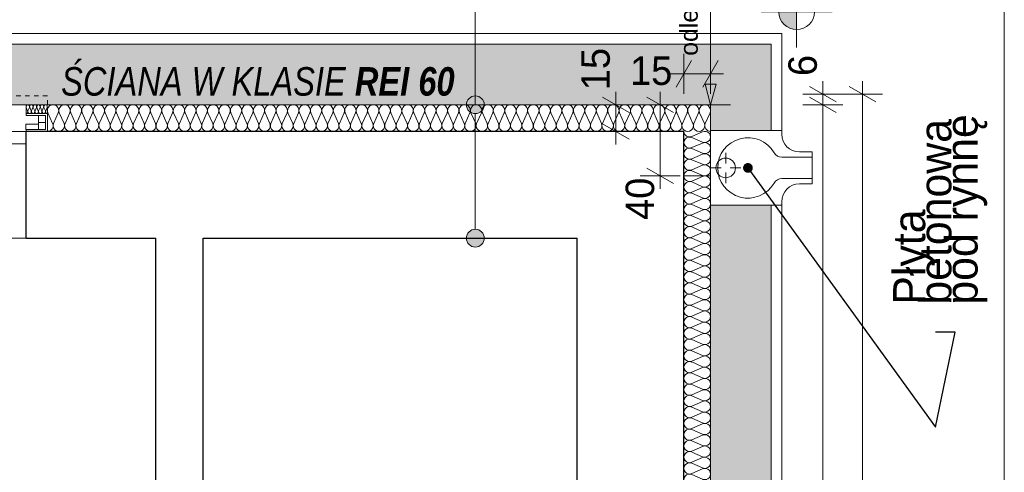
# Model space of a CAD drawing. Extents: x -547885 to -186295, y -25370 to 156194.
# Tile 183 of 256: x -475754 to -470223, y 43021 to 45566. Entities that reach past the tile are written whole.
import ezdxf

# ---------------------------------------------------------------- set-up
doc = ezdxf.new("R2010")
doc.units = 0
doc.header["$MEASUREMENT"] = 0
doc.linetypes.add('Hidden Line', pattern=[50, 25, -25])
for name, color, linetype in [('Arch ocieplenie', 7, 'Continuous'), ('Arch opisy', 7, 'Continuous'), ('INWENT RZĘDNE', 7, 'Continuous'), ('INWENT WYMIARY', 7, 'Continuous')]:
    doc.layers.add(name, color=color, linetype=linetype)
for name, color, linetype, lineweight, true_color in [('Arch ocieplenie_Nr_Pióra__44', 7, 'Continuous', 9, 0x029e21), ('Arch ocieplenie_Nr_Pióra__9', 7, 'Continuous', 9, 0x3dad99), ('Arch okna_Nr_Pióra__82', 7, 'Continuous', 20, 0xaaaaaa), ('Arch teren_Nr_Pióra__9', 7, 'Continuous', 9, 0x3dad99), ('Arch wykończenie_Nr_Pióra__3', 7, 'Continuous', 18, 0xff6600)]:
    doc.layers.add(name, color=color, linetype=linetype, lineweight=lineweight, true_color=true_color)
for name, color, linetype, lineweight in [('Arch opisy_Nr_Pióra__21', 7, 'Continuous', 9), ('ARCH TABELA_Nr_Pióra__21', 7, 'Continuous', 9), ('Arch teren_Nr_Pióra__5', 7, 'Continuous', 13), ('Arch wyposarzenie_Nr_Pióra__10', 134, 'Continuous', 18), ('INWENT DACH_Nr_Pióra__21', 7, 'Continuous', 9), ('INWENT RZĘDNE_Nr_Pióra__21', 7, 'Continuous', 9), ('INWENT WYMIARY_Nr_Pióra__21', 7, 'Continuous', 9), ('INWENT. OKNA_Nr_Pióra__5', 7, 'Continuous', 13), ('INWENT.ŚCIANY_Nr_Pióra__1', 7, 'Continuous', 25), ('INWENT.ŚCIANY_Nr_Pióra__21', 7, 'Continuous', 9)]:
    doc.layers.add(name, color=color, linetype=linetype, lineweight=lineweight)
doc.styles.add('GENERATED_STYLE_2', font='txt')
doc.styles.add('GENERATED_STYLE_3', font='arial.ttf')
doc.styles.add('GENERATED_STYLE_4', font='txt')
doc.styles.add('GENERATED_STYLE_5', font='txt')
doc.dimstyles.new('GENERATED_STYLE__1', dxfattribs={"dimtxt": 100, "dimasz": 114, "dimexe": 0.18, "dimexo": 0, "dimgap": 0.09, "dimtad": 1, "dimdec": 0, "dimlfac": 0.1, "dimzin": 0, "dimdsep": 46, "dimtxsty": 'GENERATED_STYLE_3', "dimblk": 'ARROWHEAD_5', "dimblk1": 'ARROWHEAD_5', "dimblk2": 'ARROWHEAD_5', "dimcen": 0.09, "dimclrd": 7, "dimclre": 7, "dimclrt": 7, "dimazin": 0, "dimtfac": 1, "dimtdec": 4, "dimtmove": 2, "dimatfit": 3, "dimfxl": 0, "dimtolj": 1, "dimtzin": 0, "dimarcsym": 0})
doc.dimstyles.new('GENERATED_STYLE__13', dxfattribs={"dimtxt": 0.18, "dimasz": 109.44, "dimexe": 0.18, "dimexo": 0.0625, "dimgap": 0.09, "dimtad": 0, "dimtih": 1, "dimtoh": 1, "dimdec": 4, "dimzin": 0, "dimdsep": 46, "dimcen": 0.09, "dimadec": 0, "dimazin": 0, "dimtfac": 1, "dimtdec": 4, "dimtmove": 0, "dimatfit": 3, "dimldrblk": 'ARROWHEAD_11', "dimfxl": 0, "dimtolj": 1, "dimtzin": 0, "dimarcsym": 0})
doc.dimstyles.new('GENERATED_STYLE__5', dxfattribs={"dimtxt": 160.000002, "dimasz": 114, "dimexe": 0.18, "dimexo": 0, "dimgap": 0.09, "dimtad": 1, "dimtih": 1, "dimtoh": 1, "dimdec": 0, "dimlfac": 0.1, "dimzin": 0, "dimdsep": 46, "dimtxsty": 'GENERATED_STYLE_2', "dimblk": 'ARROWHEAD_2', "dimblk1": 'ARROWHEAD_2', "dimblk2": 'ARROWHEAD_2', "dimcen": 0.09, "dimclrd": 7, "dimclre": 7, "dimclrt": 7, "dimazin": 0, "dimtfac": 1, "dimtdec": 4, "dimtmove": 0, "dimatfit": 3, "dimfxl": 0, "dimtolj": 1, "dimtzin": 0, "dimarcsym": 0})
doc.dimstyles.new('GENERATED_STYLE__6', dxfattribs={"dimtxt": 160.000002, "dimasz": 114, "dimexe": 0.18, "dimexo": 0, "dimgap": 0.09, "dimtad": 1, "dimdec": 0, "dimlfac": 0.1, "dimzin": 0, "dimdsep": 46, "dimtxsty": 'GENERATED_STYLE_2', "dimblk": 'ARROWHEAD_2', "dimblk1": 'ARROWHEAD_2', "dimblk2": 'ARROWHEAD_2', "dimcen": 0.09, "dimclrd": 7, "dimclre": 7, "dimclrt": 7, "dimazin": 0, "dimtfac": 1, "dimtdec": 4, "dimtmove": 2, "dimatfit": 3, "dimfxl": 0, "dimtolj": 1, "dimtzin": 0, "dimarcsym": 0})
doc.dimstyles.new('GENERATED_STYLE__7', dxfattribs={"dimtxt": 160.000002, "dimasz": 114, "dimexe": 0.18, "dimexo": 0, "dimgap": 0.09, "dimtad": 1, "dimdec": 0, "dimlfac": 0.1, "dimzin": 0, "dimdsep": 46, "dimtxsty": 'GENERATED_STYLE_2', "dimblk": 'ARROWHEAD_2', "dimblk1": 'ARROWHEAD_2', "dimblk2": 'ARROWHEAD_2', "dimcen": 0.09, "dimclrd": 7, "dimclre": 7, "dimclrt": 7, "dimazin": 0, "dimtfac": 1, "dimtdec": 4, "dimtmove": 0, "dimatfit": 3, "dimfxl": 0, "dimtolj": 1, "dimtzin": 0, "dimarcsym": 0})
doc.dimstyles.new('GENERATED_STYLE__9', dxfattribs={"dimtxt": 160.000002, "dimasz": 114, "dimexe": 0.18, "dimexo": 0, "dimgap": 0.09, "dimtad": 1, "dimtih": 1, "dimtoh": 1, "dimdec": 0, "dimlfac": 0.1, "dimzin": 0, "dimdsep": 46, "dimtxsty": 'GENERATED_STYLE_2', "dimblk": 'ARROWHEAD_2', "dimblk1": 'ARROWHEAD_2', "dimblk2": 'ARROWHEAD_2', "dimcen": 0.09, "dimclrd": 7, "dimclre": 7, "dimclrt": 7, "dimazin": 0, "dimtfac": 1, "dimtdec": 4, "dimtmove": 2, "dimatfit": 3, "dimfxl": 0, "dimtolj": 1, "dimtzin": 0, "dimarcsym": 0})
pattern_1 = [(45, (0, 350), (-111.36932, 111.36932), [0, -105, 0, -157.5]), (110, (350, 350), (148.00159, 53.868173), [0, -77, 0, -133])]

# ---------------------------------------------------------------- blocks, each defined once
blk = doc.blocks.new('Izolacja cieplna 14_54', base_point=(-475598.3, 44937.6))
at = {"layer": 'Arch ocieplenie_Nr_Pióra__44', "linetype": 'Continuous'}
for p, q in [((-475595.6, 45042.9), (-475568.9, 44982.3)), ((-475563.5, 44982.3), (-475536.8, 45042.9)), ((-475531.4, 45042.9), (-475504.7, 44982.3)), ((-475499.3, 44982.3), (-475472.6, 45042.9)), ((-475467.2, 45042.9), (-475440.5, 44982.3)), ((-475435.1, 44982.3), (-475408.4, 45042.9)), ((-475403, 45042.9), (-475376.2, 44982.3)), ((-475370.8, 44982.3), (-475344.1, 45042.9)), ((-475338.7, 45042.9), (-475312, 44982.3)), ((-475306.6, 44982.3), (-475279.9, 45042.9)), ((-475274.5, 45042.9), (-475247.8, 44982.3)), ((-475242.4, 44982.3), (-475215.7, 45042.9)), ((-475210.3, 45042.9), (-475183.6, 44982.3)), ((-475178.2, 44982.3), (-475151.5, 45042.9)), ((-475146.1, 45042.9), (-475119.3, 44982.3)), ((-475113.9, 44982.3), (-475087.2, 45042.9)), ((-475081.8, 45042.9), (-475055.1, 44982.3)), ((-475049.7, 44982.3), (-475023, 45042.9)), ((-475017.6, 45042.9), (-474990.9, 44982.3)), ((-474985.5, 44982.3), (-474958.8, 45042.9)), ((-474953.4, 45042.9), (-474926.7, 44982.3)), ((-474921.3, 44982.3), (-474894.6, 45042.9)), ((-474889.2, 45042.9), (-474862.4, 44982.3)), ((-474857.1, 44982.3), (-474830.3, 45042.9)), ((-474824.9, 45042.9), (-474798.2, 44982.3)), ((-474792.8, 44982.3), (-474766.1, 45042.9)), ((-474760.7, 45042.9), (-474734, 44982.3)), ((-474728.6, 44982.3), (-474701.9, 45042.9)), ((-474696.5, 45042.9), (-474669.8, 44982.3)), ((-474664.4, 44982.3), (-474637.7, 45042.9)), ((-474632.3, 45042.9), (-474605.5, 44982.3)), ((-474600.2, 44982.3), (-474573.4, 45042.9)), ((-474568, 45042.9), (-474541.3, 44982.3)), ((-474535.9, 44982.3), (-474509.2, 45042.9)), ((-474503.8, 45042.9), (-474477.1, 44982.3)), ((-474471.7, 44982.3), (-474445, 45042.9)), ((-474439.6, 45042.9), (-474412.9, 44982.3)), ((-474407.5, 44982.3), (-474380.8, 45042.9)), ((-474375.4, 45042.9), (-474348.7, 44982.3)), ((-474343.3, 44982.3), (-474316.5, 45042.9)), ((-474311.1, 45042.9), (-474284.4, 44982.3)), ((-474279, 44982.3), (-474252.3, 45042.9)), ((-474246.9, 45042.9), (-474220.2, 44982.3)), ((-474214.8, 44982.3), (-474188.1, 45042.9)), ((-474182.7, 45042.9), (-474156, 44982.3)), ((-474150.6, 44982.3), (-474123.9, 45042.9)), ((-474118.5, 45042.9), (-474091.8, 44982.3)), ((-474086.4, 44982.3), (-474059.6, 45042.9)), ((-474054.2, 45042.9), (-474027.5, 44982.3)), ((-474022.1, 44982.3), (-473995.4, 45042.9)), ((-473990, 45042.9), (-473963.3, 44982.3)), ((-473957.9, 44982.3), (-473931.2, 45042.9)), ((-473925.8, 45042.9), (-473899.1, 44982.3)), ((-473893.7, 44982.3), (-473867, 45042.9)), ((-473861.6, 45042.9), (-473834.9, 44982.3)), ((-473829.5, 44982.3), (-473802.7, 45042.9)), ((-473797.4, 45042.9), (-473770.6, 44982.3)), ((-473765.2, 44982.3), (-473738.5, 45042.9)), ((-473733.1, 45042.9), (-473706.4, 44982.3)), ((-473701, 44982.3), (-473674.3, 45042.9)), ((-473668.9, 45042.9), (-473642.2, 44982.3)), ((-473636.8, 44982.3), (-473610.1, 45042.9)), ((-473604.7, 45042.9), (-473578, 44982.3)), ((-473572.6, 44982.3), (-473545.9, 45042.9)), ((-473540.5, 45042.9), (-473513.7, 44982.3)), ((-473508.3, 44982.3), (-473481.6, 45042.9)), ((-473476.2, 45042.9), (-473449.5, 44982.3)), ((-473444.1, 44982.3), (-473417.4, 45042.9)), ((-473412, 45042.9), (-473385.3, 44982.3)), ((-473379.9, 44982.3), (-473353.2, 45042.9)), ((-473347.8, 45042.9), (-473321.1, 44982.3)), ((-473315.7, 44982.3), (-473289, 45042.9)), ((-473283.6, 45042.9), (-473256.8, 44982.3)), ((-473251.4, 44982.3), (-473224.7, 45042.9)), ((-473219.3, 45042.9), (-473192.6, 44982.3)), ((-473187.2, 44982.3), (-473160.5, 45042.9)), ((-473155.1, 45042.9), (-473128.4, 44982.3)), ((-473123, 44982.3), (-473096.3, 45042.9)), ((-473090.9, 45042.9), (-473064.2, 44982.3)), ((-473058.8, 44982.3), (-473032.1, 45042.9)), ((-473026.7, 45042.9), (-472999.9, 44982.3)), ((-472994.6, 44982.3), (-472967.8, 45042.9)), ((-472962.4, 45042.9), (-472935.7, 44982.3)), ((-472930.3, 44982.3), (-472903.6, 45042.9)), ((-472898.2, 45042.9), (-472871.5, 44982.3)), ((-472866.1, 44982.3), (-472839.4, 45042.9)), ((-472834, 45042.9), (-472807.3, 44982.3)), ((-472801.9, 44982.3), (-472775.2, 45042.9)), ((-472769.8, 45042.9), (-472743, 44982.3)), ((-472737.7, 44982.3), (-472710.9, 45042.9)), ((-472705.5, 45042.9), (-472678.8, 44982.3)), ((-472673.4, 44982.3), (-472646.7, 45042.9)), ((-472641.3, 45042.9), (-472614.6, 44982.3)), ((-472609.2, 44982.3), (-472582.5, 45042.9)), ((-472577.1, 45042.9), (-472550.4, 44982.3)), ((-472545, 44982.3), (-472518.3, 45042.9)), ((-472512.9, 45042.9), (-472486.2, 44982.3)), ((-472480.8, 44982.3), (-472454, 45042.9)), ((-472448.6, 45042.9), (-472421.9, 44982.3)), ((-472416.5, 44982.3), (-472389.8, 45042.9)), ((-472384.4, 45042.9), (-472357.7, 44982.3)), ((-472352.3, 44982.3), (-472325.6, 45042.9)), ((-472320.2, 45042.9), (-472293.5, 44982.3)), ((-472288.1, 44982.3), (-472261.4, 45042.9)), ((-472256, 45042.9), (-472229.3, 44982.3)), ((-472223.9, 44982.3), (-472197.1, 45042.9)), ((-472191.7, 45042.9), (-472165, 44982.3)), ((-472159.6, 44982.3), (-472132.9, 45042.9)), ((-472127.5, 45042.9), (-472100.8, 44982.3)), ((-472095.4, 44982.3), (-472068.7, 45042.9)), ((-472063.3, 45042.9), (-472036.6, 44982.3)), ((-472031.2, 44982.3), (-472004.5, 45042.9)), ((-471999.1, 45042.9), (-471972.4, 44982.3)), ((-471967, 44982.3), (-471940.2, 45042.9)), ((-471934.9, 45042.9), (-471908.1, 44982.3)), ((-471902.7, 44982.3), (-471876, 45042.9))]:
    blk.add_line(p, q, dxfattribs=at)
for centre, start_param, end_param in [((-475566.2, 45055.7), 5.870392, 9.837571), ((-475502, 45055.7), 5.870392, 9.837571), ((-475437.8, 45055.7), 5.870392, 9.837571), ((-475373.5, 45055.7), 5.870392, 9.837571), ((-475309.3, 45055.7), 5.870392, 9.837571), ((-475245.1, 45055.7), 5.870392, 9.837571), ((-475180.9, 45055.7), 5.870392, 9.837571), ((-475116.6, 45055.7), 5.870392, 9.837571), ((-475052.4, 45055.7), 5.870392, 9.837571), ((-474988.2, 45055.7), 5.870392, 9.837571), ((-474924, 45055.7), 5.870392, 9.837571), ((-474859.7, 45055.7), 5.870392, 9.837571), ((-474795.5, 45055.7), 5.870392, 9.837571), ((-474731.3, 45055.7), 5.870392, 9.837571), ((-474667.1, 45055.7), 5.870392, 9.837571), ((-474602.9, 45055.7), 5.870392, 9.837571), ((-474538.6, 45055.7), 5.870392, 9.837571), ((-474474.4, 45055.7), 5.870392, 9.837571), ((-474410.2, 45055.7), 5.870392, 9.837571), ((-474346, 45055.7), 5.870392, 9.837571), ((-474281.7, 45055.7), 5.870392, 9.837571), ((-474217.5, 45055.7), 5.870392, 9.837571), ((-474153.3, 45055.7), 5.870392, 9.837571), ((-474089.1, 45055.7), 5.870392, 9.837571), ((-474024.8, 45055.7), 5.870392, 9.837571), ((-473960.6, 45055.7), 5.870392, 9.837571), ((-473896.4, 45055.7), 5.870392, 9.837571), ((-473832.2, 45055.7), 5.870392, 9.837571), ((-473767.9, 45055.7), 5.870392, 9.837571), ((-473703.7, 45055.7), 5.870392, 9.837571), ((-473639.5, 45055.7), 5.870392, 9.837571), ((-473575.3, 45055.7), 5.870392, 9.837571), ((-473511, 45055.7), 5.870392, 9.837571), ((-473446.8, 45055.7), 5.870392, 9.837571), ((-473382.6, 45055.7), 5.870392, 9.837571), ((-473318.4, 45055.7), 5.870392, 9.837571), ((-473254.1, 45055.7), 5.870392, 9.837571), ((-473189.9, 45055.7), 5.870392, 9.837571), ((-473125.7, 45055.7), 5.870392, 9.837571), ((-473061.5, 45055.7), 5.870392, 9.837571), ((-472997.2, 45055.7), 5.870392, 9.837571), ((-472933, 45055.7), 5.870392, 9.837571), ((-472868.8, 45055.7), 5.870392, 9.837571), ((-472804.6, 45055.7), 5.870392, 9.837571), ((-472740.4, 45055.7), 5.870392, 9.837571), ((-472676.1, 45055.7), 5.870392, 9.837571), ((-472611.9, 45055.7), 5.870392, 9.837571), ((-472547.7, 45055.7), 5.870392, 9.837571), ((-472483.5, 45055.7), 5.870392, 9.837571), ((-472419.2, 45055.7), 5.870392, 9.837571), ((-472355, 45055.7), 5.870392, 9.837571), ((-472290.8, 45055.7), 5.870392, 9.837571), ((-472226.6, 45055.7), 5.870392, 9.837571), ((-472162.3, 45055.7), 5.870392, 9.837571), ((-472098.1, 45055.7), 5.870392, 9.837571), ((-472033.9, 45055.7), 5.870392, 9.837571), ((-471969.7, 45055.7), 5.870392, 9.837571), ((-471905.4, 45055.7), 5.870392, 9.837571), ((-475598.3, 44969.5), 4.712389, 6.695979), ((-475534.1, 44969.5), 2.7288, 6.695979), ((-475469.9, 44969.5), 2.7288, 6.695979), ((-475405.7, 44969.5), 2.7288, 6.695979), ((-475341.4, 44969.5), 2.7288, 6.695979), ((-475277.2, 44969.5), 2.7288, 6.695979), ((-475213, 44969.5), 2.7288, 6.695979), ((-475148.8, 44969.5), 2.7288, 6.695979), ((-475084.5, 44969.5), 2.7288, 6.695979), ((-475020.3, 44969.5), 2.7288, 6.695979), ((-474956.1, 44969.5), 2.7288, 6.695979), ((-474891.9, 44969.5), 2.7288, 6.695979), ((-474827.6, 44969.5), 2.7288, 6.695979), ((-474763.4, 44969.5), 2.7288, 6.695979), ((-474699.2, 44969.5), 2.7288, 6.695979), ((-474635, 44969.5), 2.7288, 6.695979), ((-474570.7, 44969.5), 2.7288, 6.695979), ((-474506.5, 44969.5), 2.7288, 6.695979), ((-474442.3, 44969.5), 2.7288, 6.695979), ((-474378.1, 44969.5), 2.7288, 6.695979), ((-474313.8, 44969.5), 2.7288, 6.695979), ((-474249.6, 44969.5), 2.7288, 6.695979), ((-474185.4, 44969.5), 2.7288, 6.695979), ((-474121.2, 44969.5), 2.7288, 6.695979), ((-474056.9, 44969.5), 2.7288, 6.695979), ((-473992.7, 44969.5), 2.7288, 6.695979), ((-473928.5, 44969.5), 2.7288, 6.695979), ((-473864.3, 44969.5), 2.7288, 6.695979), ((-473800.1, 44969.5), 2.7288, 6.695979), ((-473735.8, 44969.5), 2.7288, 6.695979), ((-473671.6, 44969.5), 2.7288, 6.695979), ((-473607.4, 44969.5), 2.7288, 6.695979), ((-473543.2, 44969.5), 2.7288, 6.695979), ((-473478.9, 44969.5), 2.7288, 6.695979), ((-473414.7, 44969.5), 2.7288, 6.695979), ((-473350.5, 44969.5), 2.7288, 6.695979), ((-473286.3, 44969.5), 2.7288, 6.695979), ((-473222, 44969.5), 2.7288, 6.695979), ((-473157.8, 44969.5), 2.7288, 6.695979), ((-473093.6, 44969.5), 2.7288, 6.695979), ((-473029.4, 44969.5), 2.7288, 6.695979), ((-472965.1, 44969.5), 2.7288, 6.695979), ((-472900.9, 44969.5), 2.7288, 6.695979), ((-472836.7, 44969.5), 2.7288, 6.695979), ((-472772.5, 44969.5), 2.7288, 6.695979), ((-472708.2, 44969.5), 2.7288, 6.695979), ((-472644, 44969.5), 2.7288, 6.695979), ((-472579.8, 44969.5), 2.7288, 6.695979), ((-472515.6, 44969.5), 2.7288, 6.695979), ((-472451.3, 44969.5), 2.7288, 6.695979), ((-472387.1, 44969.5), 2.7288, 6.695979), ((-472322.9, 44969.5), 2.7288, 6.695979), ((-472258.7, 44969.5), 2.7288, 6.695979), ((-472194.4, 44969.5), 2.7288, 6.695979), ((-472130.2, 44969.5), 2.7288, 6.695979), ((-472066, 44969.5), 2.7288, 6.695979), ((-472001.8, 44969.5), 2.7288, 6.695979), ((-471937.6, 44969.5), 2.7288, 6.695979), ((-471873.3, 44969.5), 2.7288, 4.712389)]:
    blk.add_ellipse(centre, major_axis=(32.1, 0), ratio=0.993449, start_param=start_param, end_param=end_param, dxfattribs=at)
blk = doc.blocks.new('Izolacja cieplna 14_55', base_point=(-472023.3, 44937.6))
at = {"layer": 'Arch ocieplenie_Nr_Pióra__44', "linetype": 'Continuous'}
for p, q in [((-471918, 44935), (-471978.6, 44909)), ((-471978.6, 44903.8), (-471918, 44877.8)), ((-471918, 44872.5), (-471978.6, 44846.5)), ((-471978.6, 44841.3), (-471918, 44815.3)), ((-471918, 44810), (-471978.6, 44784)), ((-471978.6, 44778.8), (-471918, 44752.8)), ((-471918, 44747.5), (-471978.6, 44721.5)), ((-471978.6, 44716.3), (-471918, 44690.3))]:
    blk.add_line(p, q, dxfattribs=at)
for centre, start_param, end_param in [((-471991.4, 44875.1), 1.158004, 5.125183), ((-471991.4, 44937.6), 3.141593, 5.125182), ((-471905.2, 44906.4), 4.299595, 8.266775), ((-471905.2, 44843.9), 4.299595, 8.266775), ((-471991.4, 44812.6), 1.158004, 5.125183), ((-471905.2, 44781.4), 4.299595, 8.266775), ((-471991.4, 44750.1), 1.158004, 5.125183), ((-471905.2, 44718.9), 4.299595, 8.266775), ((-471991.4, 44687.6), 1.158004, 3.141593)]:
    blk.add_ellipse(centre, major_axis=(31.9, 0), ratio=0.979571, start_param=start_param, end_param=end_param, dxfattribs=at)
blk = doc.blocks.new('Izolacja cieplna 14_57', base_point=(-472023.3, 42347.6))
at = {"layer": 'Arch ocieplenie_Nr_Pióra__9', "linetype": 'Continuous'}
for p, q in [((-471978.6, 44658.7), (-471918, 44685)), ((-471918, 44627), (-471978.6, 44653.4)), ((-471978.6, 44595.4), (-471918, 44621.7)), ((-471918, 44563.8), (-471978.6, 44590.1)), ((-471978.6, 44532.2), (-471918, 44558.5)), ((-471918, 44500.6), (-471978.6, 44526.9)), ((-471978.6, 44468.9), (-471918, 44495.2)), ((-471918, 44437.3), (-471978.6, 44463.6)), ((-471978.6, 44405.7), (-471918, 44432)), ((-471918, 44374.1), (-471978.6, 44400.4)), ((-471978.6, 44342.5), (-471918, 44368.8)), ((-471918, 44310.8), (-471978.6, 44337.1)), ((-471978.6, 44279.2), (-471918, 44305.5)), ((-471918, 44247.6), (-471978.6, 44273.9)), ((-471978.6, 44216), (-471918, 44242.3)), ((-471918, 44184.3), (-471978.6, 44210.7)), ((-471978.6, 44152.7), (-471918, 44179)), ((-471918, 44121.1), (-471978.6, 44147.4)), ((-471978.6, 44089.5), (-471918, 44115.8)), ((-471918, 44057.9), (-471978.6, 44084.2)), ((-471978.6, 44026.2), (-471918, 44052.5)), ((-471918, 43994.6), (-471978.6, 44020.9)), ((-471978.6, 43963), (-471918, 43989.3)), ((-471918, 43931.4), (-471978.6, 43957.7)), ((-471978.6, 43899.7), (-471918, 43926.1)), ((-471918, 43868.1), (-471978.6, 43894.4)), ((-471978.6, 43836.5), (-471918, 43862.8)), ((-471918, 43804.9), (-471978.6, 43831.2)), ((-471978.6, 43773.3), (-471918, 43799.6)), ((-471918, 43741.6), (-471978.6, 43768)), ((-471978.6, 43710), (-471918, 43736.3)), ((-471918, 43678.4), (-471978.6, 43704.7)), ((-471978.6, 43646.8), (-471918, 43673.1)), ((-471918, 43615.2), (-471978.6, 43641.5)), ((-471978.6, 43583.5), (-471918, 43609.8)), ((-471918, 43551.9), (-471978.6, 43578.2)), ((-471978.6, 43520.3), (-471918, 43546.6)), ((-471918, 43488.7), (-471978.6, 43515)), ((-471978.6, 43457), (-471918, 43483.4)), ((-471918, 43425.4), (-471978.6, 43451.7)), ((-471978.6, 43393.8), (-471918, 43420.1)), ((-471918, 43362.2), (-471978.6, 43388.5)), ((-471978.6, 43330.6), (-471918, 43356.9)), ((-471918, 43298.9), (-471978.6, 43325.2)), ((-471978.6, 43267.3), (-471918, 43293.6)), ((-471918, 43235.7), (-471978.6, 43262)), ((-471978.6, 43204.1), (-471918, 43230.4)), ((-471918, 43172.5), (-471978.6, 43198.8)), ((-471978.6, 43140.8), (-471918, 43167.1)), ((-471918, 43109.2), (-471978.6, 43135.5)), ((-471978.6, 43077.6), (-471918, 43103.9)), ((-471918, 43046), (-471978.6, 43072.3)), ((-471978.6, 43014.3), (-471918, 43040.7)), ((-471918, 42982.7), (-471978.6, 43009)), ((-471978.6, 42951.1), (-471918, 42977.4)), ((-471918, 42919.5), (-471978.6, 42945.8)), ((-471978.6, 42887.9), (-471918, 42914.2)), ((-471918, 42856.2), (-471978.6, 42882.5)), ((-471978.6, 42824.6), (-471918, 42850.9)), ((-471918, 42793), (-471978.6, 42819.3)), ((-471978.6, 42761.4), (-471918, 42787.7)), ((-471918, 42729.7), (-471978.6, 42756.1)), ((-471978.6, 42698.1), (-471918, 42724.4)), ((-471918, 42666.5), (-471978.6, 42692.8)), ((-471978.6, 42634.9), (-471918, 42661.2)), ((-471918, 42603.3), (-471978.6, 42629.6)), ((-471978.6, 42571.6), (-471918, 42597.9)), ((-471918, 42540), (-471978.6, 42566.3)), ((-471978.6, 42508.4), (-471918, 42534.7)), ((-471918, 42476.8), (-471978.6, 42503.1)), ((-471978.6, 42445.2), (-471918, 42471.5)), ((-471918, 42413.5), (-471978.6, 42439.8)), ((-471978.6, 42381.9), (-471918, 42408.2)), ((-471918, 42350.3), (-471978.6, 42376.6))]:
    blk.add_line(p, q, dxfattribs=at)
for centre, start_param, end_param in [((-471991.4, 44687.6), 6.283185, 8.266774), ((-471905.2, 44656), 1.158003, 5.125183), ((-471991.4, 44624.4), 4.299595, 8.266774), ((-471991.4, 44561.1), 4.299595, 8.266774), ((-471905.2, 44592.8), 1.158003, 5.125183), ((-471991.4, 44497.9), 4.299595, 8.266774), ((-471905.2, 44529.5), 1.158003, 5.125183), ((-471991.4, 44434.7), 4.299595, 8.266774), ((-471905.2, 44466.3), 1.158003, 5.125183), ((-471905.2, 44403), 1.158003, 5.125183), ((-471991.4, 44371.4), 4.299595, 8.266774), ((-471905.2, 44339.8), 1.158003, 5.125183), ((-471991.4, 44308.2), 4.299595, 8.266774), ((-471905.2, 44276.6), 1.158003, 5.125183), ((-471991.4, 44244.9), 4.299595, 8.266774), ((-471905.2, 44213.3), 1.158003, 5.125183), ((-471991.4, 44181.7), 4.299595, 8.266774), ((-471991.4, 44118.4), 4.299595, 8.266774), ((-471905.2, 44150.1), 1.158003, 5.125183), ((-471991.4, 44055.2), 4.299595, 8.266774), ((-471905.2, 44086.8), 1.158003, 5.125183), ((-471991.4, 43992), 4.299595, 8.266774), ((-471905.2, 44023.6), 1.158003, 5.125183), ((-471905.2, 43960.3), 1.158003, 5.125183), ((-471991.4, 43928.7), 4.299595, 8.266774), ((-471905.2, 43897.1), 1.158003, 5.125183), ((-471991.4, 43865.5), 4.299595, 8.266774), ((-471905.2, 43833.9), 1.158003, 5.125183), ((-471991.4, 43802.2), 4.299595, 8.266774), ((-471905.2, 43770.6), 1.158003, 5.125183), ((-471991.4, 43739), 4.299595, 8.266774), ((-471991.4, 43675.7), 4.299595, 8.266774), ((-471905.2, 43707.4), 1.158003, 5.125183), ((-471991.4, 43612.5), 4.299595, 8.266774), ((-471905.2, 43644.1), 1.158003, 5.125183), ((-471991.4, 43549.3), 4.299595, 8.266774), ((-471905.2, 43580.9), 1.158003, 5.125183), ((-471905.2, 43517.6), 1.158003, 5.125183), ((-471991.4, 43486), 4.299595, 8.266774), ((-471905.2, 43454.4), 1.158003, 5.125183), ((-471991.4, 43422.8), 4.299595, 8.266774), ((-471905.2, 43391.1), 1.158003, 5.125183), ((-471991.4, 43359.5), 4.299595, 8.266774), ((-471905.2, 43327.9), 1.158003, 5.125183), ((-471991.4, 43296.3), 4.299595, 8.266774), ((-471991.4, 43233), 4.299595, 8.266774), ((-471905.2, 43264.7), 1.158003, 5.125183), ((-471991.4, 43169.8), 4.299595, 8.266774), ((-471905.2, 43201.4), 1.158003, 5.125183), ((-471991.4, 43106.6), 4.299595, 8.266774), ((-471905.2, 43138.2), 1.158003, 5.125183), ((-471905.2, 43074.9), 1.158003, 5.125183), ((-471991.4, 43043.3), 4.299595, 8.266774), ((-471905.2, 43011.7), 1.158003, 5.125183), ((-471991.4, 42980.1), 4.299595, 8.266774), ((-471905.2, 42948.4), 1.158003, 5.125183), ((-471991.4, 42916.8), 4.299595, 8.266774), ((-471905.2, 42885.2), 1.158003, 5.125183), ((-471991.4, 42853.6), 4.299595, 8.266774), ((-471991.4, 42790.3), 4.299595, 8.266774), ((-471905.2, 42822), 1.158003, 5.125183), ((-471991.4, 42727.1), 4.299595, 8.266774), ((-471905.2, 42758.7), 1.158003, 5.125183), ((-471991.4, 42663.8), 4.299595, 8.266774), ((-471905.2, 42695.5), 1.158003, 5.125183), ((-471905.2, 42632.2), 1.158003, 5.125183), ((-471991.4, 42600.6), 4.299595, 8.266774), ((-471905.2, 42569), 1.158003, 5.125183), ((-471991.4, 42537.4), 4.299595, 8.266774), ((-471905.2, 42505.7), 1.158003, 5.125183), ((-471991.4, 42474.1), 4.299595, 8.266774), ((-471905.2, 42442.5), 1.158003, 5.125183), ((-471991.4, 42410.9), 4.299595, 8.266774), ((-471991.4, 42347.6), 4.299596, 6.283185), ((-471905.2, 42379.3), 1.158003, 5.125183)]:
    blk.add_ellipse(centre, major_axis=(-31.9, 0), ratio=0.991223, start_param=start_param, end_param=end_param, dxfattribs=at)
blk = doc.blocks.new('Izolacja cieplna 14_91', base_point=(-475718.3, 45037.6))
at = {"layer": 'Arch ocieplenie_Nr_Pióra__44', "linetype": 'Continuous'}
for p, q in [((-475717.5, 45072.7), (-475709.2, 45052.5)), ((-475707.5, 45052.5), (-475699.2, 45072.7)), ((-475697.5, 45072.7), (-475689.2, 45052.5)), ((-475687.5, 45052.5), (-475679.2, 45072.7)), ((-475677.5, 45072.7), (-475669.2, 45052.5)), ((-475667.5, 45052.5), (-475659.2, 45072.7)), ((-475657.5, 45072.7), (-475649.2, 45052.5)), ((-475647.5, 45052.5), (-475639.2, 45072.7)), ((-475637.5, 45072.7), (-475629.2, 45052.5)), ((-475627.5, 45052.5), (-475619.2, 45072.7)), ((-475617.5, 45072.7), (-475609.2, 45052.5)), ((-475607.5, 45052.5), (-475599.2, 45072.7))]:
    blk.add_line(p, q, dxfattribs=at)
for centre, start_param, end_param in [((-475708.3, 45077), 4.299595, 8.266775), ((-475688.3, 45077), 4.299595, 8.266775), ((-475668.3, 45077), 4.299595, 8.266775), ((-475648.3, 45077), 4.299595, 8.266775), ((-475628.3, 45077), 4.299595, 8.266775), ((-475608.3, 45077), 4.299595, 8.266775), ((-475718.3, 45048.3), 3.141593, 5.125182), ((-475698.3, 45048.3), 1.158004, 5.125183), ((-475678.3, 45048.3), 1.158004, 5.125183), ((-475658.3, 45048.3), 1.158004, 5.125183), ((-475638.3, 45048.3), 1.158004, 5.125183), ((-475618.3, 45048.3), 1.158004, 5.125183), ((-475598.3, 45048.3), 1.158004, 3.141593)]:
    blk.add_ellipse(centre, major_axis=(0, 10.6), ratio=0.940491, start_param=start_param, end_param=end_param, dxfattribs=at)
blk = doc.blocks.new('*D388')
at = {"layer": 'INWENT WYMIARY_Nr_Pióra__21', "linetype": 'Continuous'}
for points in [[(-471873.3, 48722.1), (-471842.3, 48606.3), (-471904.4, 48606.3)], [(-471873.3, 45087.6), (-471904.4, 45203.5), (-471842.3, 45203.5)]]:
    blk.add_hatch(color=256, dxfattribs=at).paths.add_polyline_path(points, flags=0)
for p, q in [((-471760.8, 48722.1), (-471985.8, 48722.1)), ((-471873.3, 48722.1), (-471904.4, 48606.3)), ((-471873.3, 48722.1), (-471842.3, 48606.3)), ((-471842.3, 48606.3), (-471904.4, 48606.3)), ((-471873.3, 45203.5), (-471873.3, 48606.3)), ((-471873.3, 45087.6), (-471904.4, 45203.5)), ((-471904.4, 45203.5), (-471842.3, 45203.5)), ((-471873.3, 45087.6), (-471842.3, 45203.5)), ((-471760.8, 45087.6), (-471985.8, 45087.6))]:
    blk.add_line(p, q, dxfattribs=at)
at = {"layer": 'INWENT WYMIARY_Nr_Pióra__21', "insert": (-471915.3, 45362.6), "char_height": 100, "attachment_point": 7, "rotation": 90, "style": 'GENERATED_STYLE_3'}
blk.add_mtext('{odległość do granicy działki 3,63 m}', dxfattribs=at)
blk = doc.blocks.new('ARROWHEAD_5')
at = {"color": 0, "linetype": 'Continuous', "lineweight": 0}
blk.add_line((0, 0), (-1, 0), dxfattribs=at)
blk.add_solid([(-1, 0.2679), (0, 0), (-1, -0.2679), (-1, 0.2679)], dxfattribs=at)
blk = doc.blocks.new('*D607')
at = {"layer": 'INWENT WYMIARY_Nr_Pióra__21', "linetype": 'Continuous'}
for p, q in [((-472330, 45044.3), (-472480, 45130.9)), ((-472405, 45087.6), (-472405, 45161)), ((-472292.5, 45087.6), (-472517.5, 45087.6)), ((-472405, 44937.6), (-472405, 45087.6)), ((-472480, 44980.9), (-472330, 44894.3)), ((-472292.5, 44937.6), (-472517.5, 44937.6)), ((-472405, 44864.3), (-472405, 44937.6))]:
    blk.add_line(p, q, dxfattribs=at)
at = {"layer": 'INWENT WYMIARY_Nr_Pióra__21', "insert": (-472437, 45168.9), "char_height": 160, "attachment_point": 7, "rotation": 90, "style": 'GENERATED_STYLE_2'}
blk.add_mtext('{15}', dxfattribs=at)
blk = doc.blocks.new('ARROWHEAD_2')
at = {"color": 0, "linetype": 'Continuous', "lineweight": 0}
for p, q in [((-0.378, -0.655), (0.378, 0.655)), ((0, 0), (-1, 0))]:
    blk.add_line(p, q, dxfattribs=at)
blk = doc.blocks.new('*D608')
at = {"layer": 'INWENT WYMIARY_Nr_Pióra__21', "linetype": 'Continuous'}
for p, q in [((-472023.3, 45148.6), (-472023.3, 45373.6)), ((-471873.3, 45148.6), (-471873.3, 45373.6)), ((-471980, 45336.1), (-472066.6, 45186.1)), ((-471916.6, 45186.1), (-471830, 45336.1)), ((-472096.7, 45261.1), (-472023.3, 45261.1)), ((-472023.3, 45261.1), (-471873.3, 45261.1)), ((-471873.3, 45261.1), (-471800, 45261.1))]:
    blk.add_line(p, q, dxfattribs=at)
at = {"layer": 'INWENT WYMIARY_Nr_Pióra__21', "insert": (-472326.1, 45196.8), "char_height": 160, "attachment_point": 7, "style": 'GENERATED_STYLE_2'}
blk.add_mtext('{15}', dxfattribs=at)
blk = doc.blocks.new('*D609')
at = {"layer": 'INWENT WYMIARY_Nr_Pióra__21', "linetype": 'Continuous'}
for p, q in [((-472080.9, 45044.3), (-472230.9, 45130.9)), ((-472155.9, 45087.6), (-472155.9, 45161)), ((-472043.4, 45087.6), (-472268.4, 45087.6)), ((-472155.9, 44687.6), (-472155.9, 45087.6)), ((-472043.4, 44687.6), (-472268.4, 44687.6)), ((-472230.9, 44730.9), (-472080.9, 44644.3)), ((-472155.9, 44614.3), (-472155.9, 44687.6))]:
    blk.add_line(p, q, dxfattribs=at)
at = {"layer": 'INWENT WYMIARY_Nr_Pióra__21', "insert": (-472187.9, 44439.7), "char_height": 160, "attachment_point": 7, "rotation": 90, "style": 'GENERATED_STYLE_2'}
blk.add_mtext('{40}', dxfattribs=at)
blk = doc.blocks.new('*D651')
at = {"layer": 'INWENT WYMIARY_Nr_Pióra__21', "linetype": 'Continuous'}
for p, q in [((-506495.1, 45190.9), (-506345.1, 45104.3)), ((-506420.1, 45147.6), (-506420.1, 45221)), ((-506307.6, 45147.6), (-506532.6, 45147.6)), ((-506345.1, 45044.3), (-506495.1, 45130.9)), ((-506420.1, 45087.6), (-506420.1, 45147.6)), ((-506307.6, 45087.6), (-506532.6, 45087.6)), ((-506420.1, 45014.3), (-506420.1, 45087.6))]:
    blk.add_line(p, q, dxfattribs=at)
at = {"layer": 'INWENT WYMIARY_Nr_Pióra__21', "insert": (-506452.1, 44941.9), "char_height": 160, "attachment_point": 7, "rotation": 90, "style": 'GENERATED_STYLE_2'}
blk.add_mtext('{6}', dxfattribs=at)
blk = doc.blocks.new('*D652')
at = {"layer": 'INWENT WYMIARY_Nr_Pióra__21', "linetype": 'Continuous'}
for p, q in [((-509855, 47120.3), (-509941.6, 46970.3)), ((-509898.3, 46932.8), (-509898.3, 47157.8)), ((-471916.6, 46970.3), (-471830, 47120.3)), ((-471873.3, 46932.8), (-471873.3, 47157.8)), ((-509971.7, 47045.3), (-509898.3, 47045.3)), ((-509898.3, 47045.3), (-471873.3, 47045.3)), ((-471873.3, 47045.3), (-471800, 47045.3))]:
    blk.add_line(p, q, dxfattribs=at)
at = {"layer": 'INWENT WYMIARY_Nr_Pióra__21', "insert": (-491116.2, 47077.3), "char_height": 160, "attachment_point": 7, "style": 'GENERATED_STYLE_2'}
blk.add_mtext('{3\xa0803}', dxfattribs=at)
blk = doc.blocks.new('*D653')
at = {"layer": 'INWENT WYMIARY_Nr_Pióra__21', "linetype": 'Continuous'}
for p, q in [((-471167.1, 45044.3), (-471317.1, 45130.9)), ((-471129.6, 45087.6), (-471354.6, 45087.6)), ((-471242.1, 32707.6), (-471242.1, 45087.6)), ((-471317.1, 32750.9), (-471167.1, 32664.3)), ((-471129.6, 32707.6), (-471354.6, 32707.6)), ((-471242.1, 32634.3), (-471242.1, 32707.6))]:
    blk.add_line(p, q, dxfattribs=at)
at = {"layer": 'INWENT WYMIARY_Nr_Pióra__21', "char_height": 160, "attachment_point": 7, "rotation": 90, "style": 'GENERATED_STYLE_2'}
for s, insert in [('{6}', (-471274.1, 45248.7)), ('{1\xa0238}', (-471274.1, 38667.2))]:
    blk.add_mtext(s, dxfattribs=dict(at, insert=insert))
blk = doc.blocks.new('*D654')
at = {"layer": 'INWENT WYMIARY_Nr_Pióra__21', "linetype": 'Continuous'}
for p, q in [((-471317.1, 45190.9), (-471167.1, 45104.3)), ((-471242.1, 45147.6), (-471242.1, 45221)), ((-471129.6, 45147.6), (-471354.6, 45147.6)), ((-471167.1, 45044.3), (-471317.1, 45130.9)), ((-471242.1, 45087.6), (-471242.1, 45147.6)), ((-471129.6, 45087.6), (-471354.6, 45087.6))]:
    blk.add_line(p, q, dxfattribs=at)
at = {"layer": 'INWENT WYMIARY_Nr_Pióra__21', "char_height": 160, "attachment_point": 7, "rotation": 90, "style": 'GENERATED_STYLE_2'}
for s, insert in [('{6}', (-471274.1, 45248.7)), ('{1\xa0238}', (-471274.1, 38667.2))]:
    blk.add_mtext(s, dxfattribs=dict(at, insert=insert))
blk = doc.blocks.new('*D655')
at = {"layer": 'INWENT WYMIARY_Nr_Pióra__21', "linetype": 'Continuous'}
for p, q in [((-470945.1, 45104.3), (-471095.1, 45190.9)), ((-471020.1, 45147.6), (-471020.1, 45221)), ((-470907.6, 45147.6), (-471132.6, 45147.6)), ((-471020.1, 32707.6), (-471020.1, 45147.6)), ((-471095.1, 32750.9), (-470945.1, 32664.3)), ((-470907.6, 32707.6), (-471132.6, 32707.6)), ((-471020.1, 32634.3), (-471020.1, 32707.6))]:
    blk.add_line(p, q, dxfattribs=at)
at = {"layer": 'INWENT WYMIARY_Nr_Pióra__21', "insert": (-471052.1, 38697.2), "char_height": 160, "attachment_point": 7, "rotation": 90, "style": 'GENERATED_STYLE_2'}
blk.add_mtext('{1\xa0244}', dxfattribs=at)
blk = doc.blocks.new('Koty wysokościowe_26', base_point=(-471389.8, 45609.8))
at = {"layer": 'INWENT RZĘDNE_Nr_Pióra__21', "linetype": 'Continuous'}
for points in [[(-471389.8, 45609.8), (-471289.8, 45609.8), (-471297.4, 45648.1), (-471319.1, 45680.6), (-471351.5, 45702.2), (-471389.8, 45709.8)], [(-471389.8, 45609.8), (-471489.8, 45609.8), (-471482.2, 45571.6), (-471460.5, 45539.1), (-471428, 45517.5), (-471389.8, 45509.8)]]:
    blk.add_hatch(color=256, dxfattribs=at).paths.add_polyline_path(points, flags=0)
for p, q in [((-471389.8, 45409.8), (-471389.8, 45809.8)), ((-471589.8, 45609.8), (-471189.8, 45609.8))]:
    blk.add_line(p, q, dxfattribs=at)
blk.add_circle((-471389.8, 45609.8), 100, dxfattribs=at)
at = {"layer": 'INWENT RZĘDNE_Nr_Pióra__21', "insert": (-471234.4, 45774.2), "char_height": 160, "attachment_point": 7, "style": 'GENERATED_STYLE_4'}
blk.add_mtext('{-0,20}', dxfattribs=at)
blk = doc.blocks.new('ARROWHEAD_11')
at = {"color": 0, "linetype": 'Continuous', "lineweight": 0}
blk.add_line((0, 0), (-1, 0), dxfattribs=at)
at = {"color": 0, "linetype": 'Continuous', "lineweight": 0, "const_width": 0.25, "flags": 128}
blk.add_lwpolyline([(-0.125, 0, 1), (0.125, 0, 1)], format="xyb", close=True, dxfattribs=at)
blk = doc.blocks.new('Linia_38', base_point=(-473194.6, 44337.6))
at = {"layer": 'Arch opisy_Nr_Pióra__21', "linetype": 'Continuous'}
for points in [[(-473144.6, 45087.6), (-473148.4, 45106.8), (-473159.3, 45123), (-473175.5, 45133.8), (-473194.6, 45137.6), (-473213.7, 45133.8), (-473230, 45123), (-473240.8, 45106.8), (-473244.6, 45087.6), (-473240.8, 45068.5), (-473230, 45052.3), (-473213.7, 45041.4), (-473194.6, 45037.6), (-473175.5, 45041.4), (-473159.3, 45052.3), (-473148.4, 45068.5)], [(-473144.6, 44337.6), (-473148.4, 44356.8), (-473159.3, 44373), (-473175.5, 44383.8), (-473194.6, 44387.6), (-473213.7, 44383.8), (-473230, 44373), (-473240.8, 44356.8), (-473244.6, 44337.6), (-473240.8, 44318.5), (-473230, 44302.3), (-473213.7, 44291.4), (-473194.6, 44287.6), (-473175.5, 44291.4), (-473159.3, 44302.3), (-473148.4, 44318.5)]]:
    blk.add_hatch(color=256, dxfattribs=at).paths.add_polyline_path(points, flags=0)
blk.add_line((-473194.6, 44387.6), (-473194.6, 45037.6), dxfattribs=at)
for centre in [(-473194.6, 45087.6), (-473194.6, 44337.6)]:
    blk.add_circle(centre, 50, dxfattribs=at)
blk = doc.blocks.new('Linia_39', base_point=(-473194.6, 45087.6))
at = {"layer": 'Arch opisy_Nr_Pióra__21', "linetype": 'Continuous'}
blk.add_line((-473194.6, 45087.6), (-473194.6, 45910.2), dxfattribs=at)
blk.add_circle((-473194.6, 46210.2), 300, dxfattribs=at)

msp = doc.modelspace()

# ---------------------------------------------------------------- hatches: boundary and pattern name
at = {"layer": 'Arch okna_Nr_Pióra__82', "linetype": 'Continuous'}
h = msp.add_hatch(dxfattribs=at)
h.set_pattern_fill('Render', color=256, style=0, pattern_type=2)
h.set_pattern_definition(pattern_1)
h.paths.add_polyline_path([(-471533.3, 44942.6), (-471533.3, 45427.6), (-488363.3, 45427.6), (-488363.3, 45087.6), (-471873.3, 45087.6), (-471873.3, 44942.6)], flags=0)
h = msp.add_hatch(dxfattribs=at)
h.set_pattern_fill('Render', color=256, style=0, pattern_type=2)
h.set_pattern_definition(pattern_1)
h.paths.add_polyline_path([(-473143.3, 32367.6), (-471533.3, 32367.6), (-471533.3, 44522.6), (-471873.3, 44522.6), (-471873.3, 32707.6), (-473143.3, 32707.6)], flags=0)

# ---------------------------------------------------------------- linework, layer by layer
at = {"layer": 'ARCH TABELA_Nr_Pióra__21', "linetype": 'Continuous'}
msp.add_line((-470223.3, 47694.2), (-470223.3, 19244.2), dxfattribs=at)
at = {"layer": 'Arch teren_Nr_Pióra__5', "linetype": 'Continuous'}
for p, q in [((-488363.3, 45487.6), (-471473.3, 45487.6)), ((-471473.3, 44942.6), (-471473.3, 45487.6)), ((-488363.3, 45427.6), (-471533.3, 45427.6)), ((-471533.3, 44942.6), (-471533.3, 45427.6)), ((-471533.3, 32367.6), (-471533.3, 44522.6)), ((-471473.3, 32307.6), (-471473.3, 44522.6))]:
    msp.add_line(p, q, dxfattribs=at)
at = {"layer": 'Arch teren_Nr_Pióra__9', "linetype": 'Continuous'}
for p, q in [((-471873.3, 44942.6), (-471873.3, 44522.6)), ((-471873.3, 44942.6), (-471473.3, 44942.6)), ((-471473.3, 44942.6), (-471473.3, 44922.6)), ((-471373.3, 44822.6), (-471303.3, 44822.6)), ((-471303.3, 44822.6), (-471303.3, 44642.6)), ((-471472.8, 44792.6), (-471303.3, 44792.6)), ((-471472.8, 44672.6), (-471303.3, 44672.6)), ((-471373.3, 44642.6), (-471303.3, 44642.6)), ((-471873.3, 44522.6), (-471473.3, 44522.6)), ((-471473.3, 44542.6), (-471473.3, 44522.6))]:
    msp.add_line(p, q, dxfattribs=at)
for centre, radius, start, end in [((-471373.3, 44922.6), 100, 180, 270), ((-471663.3, 44732.6), 170, 30, 330), ((-471472.8, 44842.6), 50, 210, 270), ((-471472.8, 44622.6), 50, 90, 150), ((-471373.3, 44542.6), 100, 90, 180)]:
    msp.add_arc(centre, radius, start, end, dxfattribs=at)
at = {"layer": 'Arch wykończenie_Nr_Pióra__3', "linetype": 'Continuous'}
for p, q in [((-471873.3, 45087.6), (-475718.3, 45087.6)), ((-475718.3, 45037.6), (-475718.3, 45087.6)), ((-471873.3, 42347.6), (-471873.3, 45087.6)), ((-471873.3, 44687.6), (-472023.3, 44687.6))]:
    msp.add_line(p, q, dxfattribs=at)
at = {"layer": 'Arch wyposarzenie_Nr_Pióra__10', "linetype": 'Hidden Line'}
for p, q in [((-475598.3, 45137.6), (-477898.3, 45137.6)), ((-475598.3, 44937.6), (-475598.3, 45137.6))]:
    msp.add_line(p, q, dxfattribs=at)
at = {"layer": 'Arch wyposarzenie_Nr_Pióra__10', "linetype": 'Continuous'}
for p, q in [((-475598.3, 45037.6), (-475718.3, 45037.6)), ((-475718.3, 45037.6), (-475718.3, 45027.6)), ((-475608.3, 45027.6), (-475718.3, 45027.6)), ((-475648.3, 44947.6), (-475648.3, 45027.6)), ((-475608.3, 44947.6), (-475608.3, 45027.6)), ((-475598.3, 44937.6), (-475598.3, 45037.6)), ((-475718.6, 44947.6), (-475718.6, 44977.6)), ((-475718.6, 44977.6), (-475648.3, 44977.6)), ((-475648.3, 44987.6), (-475608.3, 44987.6)), ((-475718.3, 44947.6), (-475608.3, 44947.6)), ((-475718.3, 44947.6), (-475718.3, 44937.6)), ((-475718.3, 44937.6), (-475598.3, 44937.6))]:
    msp.add_line(p, q, dxfattribs=at)
at = {"layer": 'INWENT DACH_Nr_Pióra__21', "linetype": 'Continuous'}
for p, q in [((-471788.3, 44757.6), (-471788.3, 44817.6)), ((-471813.3, 44732.6), (-471873.3, 44732.6)), ((-471788.3, 44707.6), (-471788.3, 44647.6)), ((-471763.3, 44732.6), (-471703.3, 44732.6))]:
    msp.add_line(p, q, dxfattribs=at)
msp.add_circle((-471788.3, 44732.6), 55, dxfattribs=at)
at = {"layer": 'INWENT. OKNA_Nr_Pióra__5', "linetype": 'Continuous'}
for p, q in [((-477778.3, 44937.6), (-475718.3, 44937.6)), ((-477778.3, 44867.6), (-475718.3, 44867.6))]:
    msp.add_line(p, q, dxfattribs=at)
at = {"layer": 'INWENT.ŚCIANY_Nr_Pióra__1', "linetype": 'Continuous'}
for p, q in [((-472023.3, 44937.6), (-475718.3, 44937.6)), ((-475718.3, 44587.6), (-475718.3, 44937.6)), ((-472023.3, 42397.6), (-472023.3, 44937.6)), ((-475718.3, 44337.6), (-475718.3, 44587.6)), ((-475718.3, 44337.6), (-474988.3, 44337.6)), ((-474988.3, 39017.6), (-474988.3, 44337.6)), ((-474723.3, 33467.6), (-474723.3, 44337.6)), ((-474723.3, 44337.6), (-472623.3, 44337.6)), ((-472623.3, 42397.6), (-472623.3, 44337.6))]:
    msp.add_line(p, q, dxfattribs=at)
at = {"layer": 'INWENT.ŚCIANY_Nr_Pióra__21', "linetype": 'Continuous'}
for p, q in [((-477778.3, 45087.6), (-475718.3, 45087.6)), ((-477778.3, 44337.6), (-475718.3, 44337.6))]:
    msp.add_line(p, q, dxfattribs=at)

# ---------------------------------------------------------------- block references
at = {"layer": 'Arch ocieplenie', "color": 104, "linetype": 'Continuous', "lineweight": 13, "true_color": 0x029e21}
for name, p in [('Izolacja cieplna 14_91', (-475718.3, 45037.6)), ('Izolacja cieplna 14_54', (-475598.3, 44937.6)), ('Izolacja cieplna 14_55', (-472023.3, 44937.6)), ('Izolacja cieplna 14_57', (-472023.3, 42347.6))]:
    msp.add_blockref(name, p, dxfattribs=at)
at = {"layer": 'Arch opisy', "linetype": 'Continuous'}
for name, p in [('Linia_39', (-473194.6, 45087.6)), ('Linia_38', (-473194.6, 44337.6))]:
    msp.add_blockref(name, p, dxfattribs=at)
at = {"layer": 'INWENT RZĘDNE'}
msp.add_blockref('Koty wysokościowe_26', (-471389.8, 45609.8), dxfattribs=at)

# ---------------------------------------------------------------- texts
at = {"layer": 'Arch opisy_Nr_Pióra__21', "linetype": 'Continuous', "insert": (-470583.3, 43963.7), "char_height": 180, "width": 1419.68, "attachment_point": 4, "rotation": 90, "line_spacing_factor": 0.490288, "style": 'GENERATED_STYLE_5'}
msp.add_mtext('{Płyta betonowa\\Ppod rynnę}', dxfattribs=at)
at = {"layer": 'INWENT WYMIARY_Nr_Pióra__21', "linetype": 'Continuous', "insert": (-474416, 45136.6), "char_height": 160, "attachment_point": 8, "style": 'GENERATED_STYLE_2'}
msp.add_mtext('\\A1;{\\fArial Narrow Zachodni|b0|i1|c0|p34;ŚCIANA W KLASIE \\fArial Narrow Zachodni|b1|i1|c0|p34;REI 60}', dxfattribs=at)

# ---------------------------------------------------------------- dimensions: what is measured, and where the dimension line sits
at = {"layer": 'INWENT WYMIARY', "linetype": 'Continuous'}
dim = msp.add_linear_dim(base=(-471873.3, 45087.6), p1=(-471873.3, 45087.6), p2=(-471873.3, 48722.1), angle=90, text='odległość do granicy działki 3,63 m', dimstyle='GENERATED_STYLE__1', dxfattribs=at)
dim.commit()
dim.dimension.update_dxf_attribs({"geometry": '*D388', "text_midpoint": (-471965.3, 46422.2)})
for base, p1, p2, dimstyle, picture, middle in [((-509898.3276, 47045.2825), (-509898.3276, 34625.6987), (-471873.3243, 33972.4433), 'GENERATED_STYLE__5', '*D652', (-490842.6723, 47157.2825)), ((-472023.3, 45261.1), (-472023.3, 44937.6), (-471873.3, 45087.6), 'GENERATED_STYLE__9', '*D608', (-472204.7, 45276.8))]:
    dim = msp.add_linear_dim(base=base, p1=p1, p2=p2, dimstyle=dimstyle, dxfattribs=at)
    dim.commit()
    dim.dimension.update_dxf_attribs({"geometry": picture, "text_midpoint": middle})
for base, p1, p2, dimstyle, picture, middle in [((-472405, 44937.6), (-472023.3, 44937.6), (-471873.3, 45087.6), 'GENERATED_STYLE__6', '*D607', (-472517, 45290.4)), ((-471242.1, 32707.6), (-471873.3, 45087.6), (-488783.3, 45147.6), 'GENERATED_STYLE__6', '*D654', (-471354.1, 45309.4)), ((-471242.1, 32707.6), (-471873.3, 32707.6), (-471873.3, 45087.6), 'GENERATED_STYLE__7', '*D653', (-471354.1, 38940.8)), ((-506420.1, 45087.6), (-471873.3, 45087.6), (-509898.3, 45147.6), 'GENERATED_STYLE__7', '*D651', (-506532.1, 45002.6)), ((-471020.1, 32707.6), (-471873.3, 32707.6), (-488783.3, 45147.6), 'GENERATED_STYLE__7', '*D655', (-471132.1, 38970.8)), ((-472155.9, 44687.6), (-472023.3, 44687.6), (-471873.3, 45087.6), 'GENERATED_STYLE__6', '*D609', (-472267.9, 44561.1))]:
    dim = msp.add_linear_dim(base=base, p1=p1, p2=p2, angle=90, dimstyle=dimstyle, dxfattribs=at)
    dim.commit()
    dim.dimension.update_dxf_attribs({"geometry": picture, "text_midpoint": middle})

# ---------------------------------------------------------------- leaders
at = {"layer": 'Arch opisy_Nr_Pióra__21', "linetype": 'Continuous', "annotation_type": 0, "has_hookline": 1, "hookline_direction": 1, "text_width": 1337.1}
msp.add_leader([(-471663.3, 44732.6), (-470609.1, 43275), (-470499.6, 43809.1), (-470609.1, 43809.1)], dimstyle='GENERATED_STYLE__13', dxfattribs=at)

doc.saveas('drawing.dxf')
